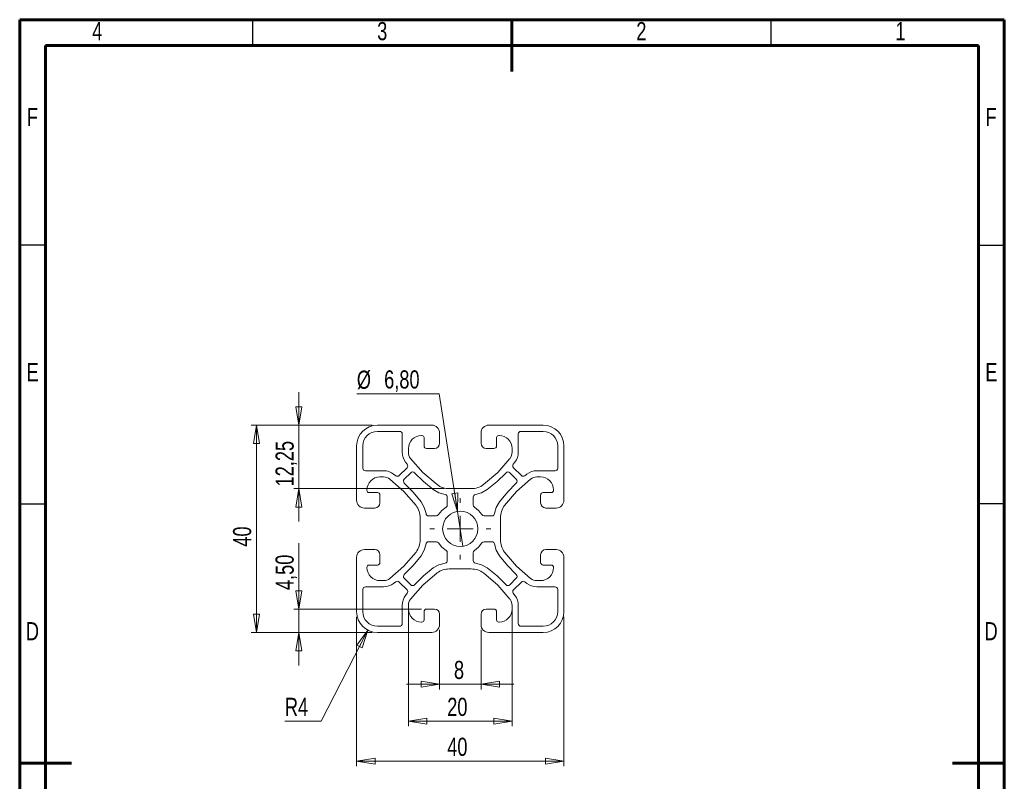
# Model space of a CAD drawing. Header units: millimetres. Extents: x 15 to 206, y 2 to 292.
# Tile 2 of 2: x 15 to 205, y 145 to 292. Entities that reach past the tile are written whole.
import ezdxf

# ---------------------------------------------------------------- set-up
doc = ezdxf.new("R2010")
doc.units = ezdxf.units.MM
doc.styles.add('SLDTEXTSTYLE0', font='TXT', dxfattribs={"width": 0.75})
doc.dimstyles.new('SLDDIMSTYLE0', dxfattribs={"dimtxt": 3.5, "dimasz": 3.556, "dimexe": 0, "dimexo": 0.0625, "dimgap": 0.875, "dimtad": 1, "dimrnd": 1e-09, "dimzin": 12, "dimdsep": 46, "dimtxsty": 'SLDTEXTSTYLE0', "dimblk1": 'CLOSED', "dimblk2": 'CLOSED', "dimsah": 1, "dimcen": 0.09, "dimadec": 0, "dimazin": 3, "dimtfac": 1, "dimtmove": 0, "dimatfit": 0, "dimldrblk": 'CLOSED', "dimfxl": 1, "dimfrac": 2, "dimtolj": 1, "dimtzin": 12, "dimarcsym": 0})
doc.dimstyles.new('SLDDIMSTYLE1', dxfattribs={"dimtxt": 3.5, "dimasz": 3.556, "dimexe": 0, "dimexo": 0.0625, "dimgap": 0.875, "dimtad": 1, "dimrnd": 1e-09, "dimzin": 12, "dimdsep": 46, "dimtxsty": 'SLDTEXTSTYLE0', "dimblk1": 'CLOSED', "dimblk2": 'CLOSED', "dimsah": 1, "dimcen": 0.09, "dimadec": 0, "dimazin": 3, "dimtfac": 1, "dimtofl": 0, "dimtmove": 0, "dimatfit": 3, "dimldrblk": 'CLOSED', "dimfxl": 1, "dimfrac": 2, "dimtolj": 1, "dimtzin": 12, "dimarcsym": 0})
doc.dimstyles.new('SLDDIMSTYLE2', dxfattribs={"dimtxt": 3.5, "dimasz": 3.556, "dimexe": 0, "dimexo": 0.0625, "dimgap": 0.875, "dimtad": 0, "dimtih": 1, "dimtoh": 1, "dimrnd": 1e-09, "dimzin": 12, "dimdsep": 46, "dimtxsty": 'SLDTEXTSTYLE0', "dimblk1": 'NONE', "dimblk2": 'CLOSED', "dimsah": 1, "dimcen": 0, "dimadec": 0, "dimazin": 3, "dimtfac": 1, "dimtmove": 0, "dimatfit": 3, "dimldrblk": 'NONE', "dimfxl": 1, "dimfrac": 2, "dimtolj": 1, "dimtzin": 12, "dimarcsym": 0})
doc.dimstyles.new('SLDDIMSTYLE3', dxfattribs={"dimtxt": 3.5, "dimasz": 3.556, "dimexe": 0, "dimexo": 0.0625, "dimgap": 0.875, "dimtad": 0, "dimtih": 1, "dimtoh": 1, "dimrnd": 1e-09, "dimzin": 12, "dimdsep": 46, "dimtxsty": 'SLDTEXTSTYLE0', "dimblk1": 'CLOSED', "dimblk2": 'CLOSED', "dimsah": 1, "dimcen": 0, "dimadec": 0, "dimazin": 3, "dimtfac": 1, "dimtofl": 0, "dimtmove": 0, "dimatfit": 3, "dimldrblk": 'CLOSED', "dimfxl": 1, "dimfrac": 2, "dimtolj": 1, "dimtzin": 12, "dimarcsym": 0})

# ---------------------------------------------------------------- blocks, each defined once
blk = doc.blocks.new('_CLOSED')
at = {"color": 0, "linetype": 'ByBlock', "lineweight": -2}
for p, q in [((-1, 0.166667), (0, 0)), ((-1, 0.166667), (-1, -0.166667)), ((0, 0), (-1, -0.166667)), ((0, 0), (-1, 0))]:
    blk.add_line(p, q, dxfattribs=at)
blk = doc.blocks.new('_D')
at = {"color": 7, "linetype": 'Continuous', "lineweight": 0}
for p, q in [((96.02, 174.24), (96.02, 162.74)), ((104.02, 174.24), (104.02, 162.74)), ((96.02, 163.74), (89.67, 163.74)), ((96.02, 163.74), (104.02, 163.74)), ((104.02, 163.74), (110.37, 163.74))]:
    blk.add_line(p, q, dxfattribs=at)
at = {"color": 7, "linetype": 'Continuous', "lineweight": 0, "xscale": 3.556, "yscale": 3.556}
for p, rotation in [((96.02, 163.74, -500), 360), ((104.02, 163.74, -500), 180)]:
    blk.add_blockref('_CLOSED', p, dxfattribs=dict(at, rotation=rotation))
at = {"color": 7, "linetype": 'Continuous', "lineweight": 0, "insert": (98.8, 168.26), "char_height": 3.5, "attachment_point": 1, "style": 'SLDTEXTSTYLE0'}
blk.add_mtext('8', dxfattribs=at)
blk = doc.blocks.new('_D_1')
at = {"color": 7, "linetype": 'Continuous', "lineweight": 0}
for p, q in [((90.02, 177.96), (90.02, 155.62)), ((110.02, 177.96), (110.02, 155.62)), ((90.02, 156.62), (110.02, 156.62))]:
    blk.add_line(p, q, dxfattribs=at)
at = {"color": 7, "linetype": 'Continuous', "lineweight": 0, "xscale": 3.556, "yscale": 3.556}
for p, rotation in [((90.02, 156.62, -500), 180), ((110.02, 156.62, -500), 360)]:
    blk.add_blockref('_CLOSED', p, dxfattribs=dict(at, rotation=rotation))
at = {"color": 7, "linetype": 'Continuous', "lineweight": 0, "insert": (97.5, 161.13), "char_height": 3.5, "attachment_point": 1, "style": 'SLDTEXTSTYLE0'}
blk.add_mtext('20', dxfattribs=at)
blk = doc.blocks.new('_D_2')
at = {"color": 7, "linetype": 'Continuous', "lineweight": 0}
for p, q in [((80.02, 176.74), (80.02, 147.91)), ((120.02, 176.74), (120.02, 147.91)), ((80.02, 148.91), (120.02, 148.91))]:
    blk.add_line(p, q, dxfattribs=at)
at = {"color": 7, "linetype": 'Continuous', "lineweight": 0, "xscale": 3.556, "yscale": 3.556, "rotation": 180}
blk.add_blockref('_CLOSED', (80.02, 148.91, -500), dxfattribs=at)
at = {"color": 7, "linetype": 'Continuous', "lineweight": 0, "xscale": 3.556, "yscale": 3.556}
blk.add_blockref('_CLOSED', (120.02, 148.91, -500), dxfattribs=at)
at = {"color": 7, "linetype": 'Continuous', "lineweight": 0, "insert": (97.5, 153.42), "char_height": 3.5, "attachment_point": 1, "style": 'SLDTEXTSTYLE0'}
blk.add_mtext('40', dxfattribs=at)
blk = doc.blocks.new('_D_3')
at = {"color": 7, "linetype": 'Continuous', "lineweight": 0}
for p, q in [((68.88, 213.74), (68.88, 220.09)), ((83.02, 213.74), (67.88, 213.74)), ((68.88, 213.74), (68.88, 201.49)), ((96.9, 201.49), (67.88, 201.49)), ((68.88, 201.49), (68.88, 195.14))]:
    blk.add_line(p, q, dxfattribs=at)
at = {"color": 7, "linetype": 'Continuous', "lineweight": 0, "xscale": 3.556, "yscale": 3.556}
for p, rotation in [((68.88, 213.74, -500), 270), ((68.88, 201.49, -500), 90)]:
    blk.add_blockref('_CLOSED', p, dxfattribs=dict(at, rotation=rotation))
at = {"color": 7, "linetype": 'Continuous', "lineweight": 0, "insert": (64.37, 201.92), "char_height": 3.5, "attachment_point": 1, "rotation": 90, "style": 'SLDTEXTSTYLE0'}
blk.add_mtext('12,25', dxfattribs=at)
blk = doc.blocks.new('_D_4')
at = {"color": 7, "linetype": 'Continuous', "lineweight": 0}
for p, q in [((68.88, 178.24), (68.88, 190.97)), ((92.52, 178.24), (67.88, 178.24)), ((68.88, 173.74), (68.88, 178.24)), ((83.02, 173.74), (67.88, 173.74)), ((68.88, 173.74), (68.88, 167.39))]:
    blk.add_line(p, q, dxfattribs=at)
at = {"color": 7, "linetype": 'Continuous', "lineweight": 0, "xscale": 3.556, "yscale": 3.556}
for p, rotation in [((68.88, 178.24, -500), 270), ((68.88, 173.74, -500), 90)]:
    blk.add_blockref('_CLOSED', p, dxfattribs=dict(at, rotation=rotation))
at = {"color": 7, "linetype": 'Continuous', "lineweight": 0, "insert": (64.37, 181.92), "char_height": 3.5, "attachment_point": 1, "rotation": 90, "style": 'SLDTEXTSTYLE0'}
blk.add_mtext('4,50', dxfattribs=at)
blk = doc.blocks.new('_D_5')
at = {"color": 7, "linetype": 'Continuous', "lineweight": 0}
for p, q in [((83.02, 213.74), (59.69, 213.74)), ((60.69, 213.74), (60.69, 173.74)), ((83.02, 173.74), (59.69, 173.74))]:
    blk.add_line(p, q, dxfattribs=at)
at = {"color": 7, "linetype": 'Continuous', "lineweight": 0, "xscale": 3.556, "yscale": 3.556}
for p, rotation in [((60.69, 213.74, -500), 90), ((60.69, 173.74, -500), 270)]:
    blk.add_blockref('_CLOSED', p, dxfattribs=dict(at, rotation=rotation))
at = {"color": 7, "linetype": 'Continuous', "lineweight": 0, "insert": (56.17, 190.29), "char_height": 3.5, "attachment_point": 1, "rotation": 90, "style": 'SLDTEXTSTYLE0'}
blk.add_mtext('40', dxfattribs=at)
blk = doc.blocks.new('_D_6')
at = {"color": 7, "linetype": 'Continuous', "lineweight": 0}
for p, q in [((95.97, 219.76), (80.06, 219.76)), ((99.5, 197.1), (95.97, 219.76)), ((100.54, 190.38), (99.5, 197.1))]:
    blk.add_line(p, q, dxfattribs=at)
at = {"color": 7, "linetype": 'Continuous', "lineweight": 0, "xscale": 3.556, "yscale": 3.556, "rotation": 278.8392095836}
blk.add_blockref('_CLOSED', (99.5, 197.1, -500), dxfattribs=at)
at = {"color": 7, "linetype": 'Continuous', "lineweight": 0, "char_height": 3.5, "attachment_point": 1, "style": 'SLDTEXTSTYLE0'}
for s, insert in [('%%c', (80.06, 224.27)), ('6,80', (85.33, 224.32))]:
    blk.add_mtext(s, dxfattribs=dict(at, insert=insert))
blk = doc.blocks.new('_NONE')
blk = doc.blocks.new('_D_7')
at = {"color": 7, "linetype": 'Continuous', "lineweight": 0}
for p, q in [((82.19, 174.19), (73.18, 156.62)), ((73.18, 156.62), (66.17, 156.62))]:
    blk.add_line(p, q, dxfattribs=at)
at = {"color": 7, "linetype": 'Continuous', "lineweight": 0, "xscale": 3.556, "yscale": 3.556, "rotation": 62.8304169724}
blk.add_blockref('_CLOSED', (82.19, 174.19, -500), dxfattribs=at)
at = {"color": 7, "linetype": 'Continuous', "lineweight": 0, "insert": (66.17, 161.13), "char_height": 3.5, "attachment_point": 1, "style": 'SLDTEXTSTYLE0'}
blk.add_mtext('R4', dxfattribs=at)
blk = doc.blocks.new('SW_CENTERMARKSYMBOL_0')
at = {"color": 0, "linetype": 'Continuous', "lineweight": 0}
for p, q in [((0, 5), (0, 5.9)), ((0, 0), (0, 2.5)), ((-5, 0), (-5.9, 0)), ((0, 0), (-2.5, 0)), ((0, 0), (0, -2.5)), ((0, 0), (2.5, 0)), ((5, 0), (5.9, 0)), ((0, -5), (0, -5.9))]:
    blk.add_line(p, q, dxfattribs=at)
blk = doc.blocks.new('SW_CENTERMARKSYMBOL_1')
at = {"color": 0, "linetype": 'Continuous', "lineweight": 0}
for p, q in [((0, 5), (0, 5.9)), ((0, 0), (0, 2.5)), ((-5, 0), (-5.9, 0)), ((0, 0), (-2.5, 0)), ((0, 0), (0, -2.5)), ((0, 0), (2.5, 0)), ((5, 0), (5.9, 0)), ((0, -5), (0, -5.9))]:
    blk.add_line(p, q, dxfattribs=at)

msp = doc.modelspace()

# ---------------------------------------------------------------- linework, layer by layer
at = {"color": 7, "linetype": 'Continuous', "lineweight": 60}
for p, q in [((205, 292), (15, 292)), ((15, 292), (15, 5)), ((110, 282), (110, 292)), ((205, 5), (205, 292)), ((20, 287), (200, 287)), ((20, 10), (20, 287)), ((200, 287), (200, 10)), ((15, 148.5), (25, 148.5)), ((195, 148.5), (205, 148.5))]:
    msp.add_line(p, q, dxfattribs=at)
at = {"color": 7, "linetype": 'Continuous', "lineweight": 30}
for p, q in [((60, 287), (60, 292)), ((160, 287), (160, 292)), ((20, 248.5), (15, 248.5)), ((200, 248.5), (205, 248.5)), ((20, 198.5), (15, 198.5)), ((200, 198.651), (205, 198.651))]:
    msp.add_line(p, q, dxfattribs=at)
at = {"color": 7, "linetype": 'Continuous', "lineweight": 15}
for p, q in [((94.519, 213.744), (84.019, 213.744)), ((116.019, 213.744), (105.519, 213.744)), ((88.319, 212.544), (84.019, 212.544)), ((88.819, 208.528), (88.819, 212.044)), ((92.519, 211.744), (92.609, 211.744)), ((93.019, 211.334), (93.019, 209.744)), ((96.019, 210.244), (96.019, 212.244)), ((104.019, 212.244), (104.019, 210.244)), ((107.019, 209.744), (107.019, 211.334)), ((107.429, 211.744), (107.519, 211.744)), ((111.219, 212.044), (111.219, 208.528)), ((116.019, 212.544), (111.719, 212.544)), ((80.019, 209.744), (80.019, 199.244)), ((81.219, 209.744), (81.219, 205.444)), ((90.019, 208.528), (90.019, 209.244)), ((93.519, 209.244), (95.019, 209.244)), ((105.019, 209.244), (106.519, 209.244)), ((110.019, 209.244), (110.019, 208.528)), ((118.819, 205.444), (118.819, 209.744)), ((120.019, 199.244), (120.019, 209.744)), ((92.794, 204.614), (90.423, 207.322)), ((109.614, 207.322), (107.244, 204.614)), ((88.235, 204.022), (89.741, 205.528)), ((89.78, 206.191), (89.466, 206.599)), ((110.572, 206.599), (110.257, 206.191)), ((110.297, 205.528), (111.803, 204.022)), ((81.719, 204.944), (85.235, 204.944)), ((84.519, 203.744), (85.235, 203.744)), ((86.441, 203.34), (89.149, 200.969)), ((87.164, 204.297), (87.572, 203.983)), ((90.469, 204.559), (89.204, 203.294)), ((92.927, 202.843), (91.189, 204.546)), ((95.529, 202.275), (92.794, 204.614)), ((107.244, 204.614), (104.509, 202.275)), ((108.849, 204.546), (107.11, 202.843)), ((110.834, 203.294), (109.569, 204.559)), ((110.889, 200.969), (113.597, 203.34)), ((112.465, 203.983), (112.873, 204.297)), ((114.802, 204.944), (118.319, 204.944)), ((114.802, 203.744), (115.519, 203.744)), ((89.217, 202.575), (90.92, 200.836)), ((94.817, 201.31), (92.927, 202.843)), ((102.134, 201.494), (97.903, 201.494)), ((107.11, 202.843), (105.221, 201.31)), ((109.118, 200.836), (110.821, 202.575)), ((82.019, 201.154), (82.019, 201.244)), ((84.019, 200.744), (82.429, 200.744)), ((84.519, 198.744), (84.519, 200.244)), ((89.149, 200.969), (91.488, 198.234)), ((90.92, 200.836), (92.454, 198.947)), ((95.899, 200.696), (94.817, 201.31)), ((97.096, 200.357), (95.899, 200.696)), ((97.519, 198.354), (97.519, 199.863)), ((102.519, 199.863), (102.519, 198.354)), ((104.139, 200.696), (102.941, 200.357)), ((105.221, 201.31), (104.139, 200.696)), ((107.584, 198.947), (109.118, 200.836)), ((108.55, 198.234), (110.889, 200.969)), ((115.519, 200.244), (115.519, 198.744)), ((117.609, 200.744), (116.019, 200.744)), ((118.019, 201.244), (118.019, 201.154)), ((81.519, 197.744), (83.519, 197.744)), ((92.454, 198.947), (93.067, 197.864)), ((93.067, 197.864), (93.406, 196.667)), ((96.483, 197.28), (97.292, 197.935)), ((102.746, 197.935), (103.554, 197.28)), ((106.632, 196.667), (106.971, 197.864)), ((106.971, 197.864), (107.584, 198.947)), ((116.519, 197.744), (118.519, 197.744)), ((92.269, 195.86), (92.269, 191.629)), ((93.9, 196.244), (95.409, 196.244)), ((95.828, 196.472), (96.483, 197.28)), ((103.554, 197.28), (104.21, 196.472)), ((104.629, 196.244), (106.138, 196.244)), ((107.769, 191.629), (107.769, 195.86)), ((93.406, 190.822), (93.067, 189.625)), ((95.409, 191.244), (93.9, 191.244)), ((96.483, 190.209), (95.828, 191.017)), ((97.292, 189.554), (96.483, 190.209)), ((103.554, 190.209), (102.746, 189.554)), ((104.21, 191.017), (103.554, 190.209)), ((106.138, 191.244), (104.629, 191.244)), ((106.971, 189.625), (106.632, 190.822)), ((80.019, 188.244), (80.019, 177.744)), ((83.519, 189.744), (81.519, 189.744)), ((84.519, 187.244), (84.519, 188.744)), ((91.488, 189.254), (89.149, 186.519)), ((92.454, 188.542), (90.92, 186.653)), ((93.067, 189.625), (92.454, 188.542)), ((97.519, 187.625), (97.519, 189.135)), ((102.519, 189.135), (102.519, 187.625)), ((107.584, 188.542), (106.971, 189.625)), ((109.118, 186.653), (107.584, 188.542)), ((110.889, 186.519), (108.55, 189.254)), ((115.519, 188.744), (115.519, 187.244)), ((118.519, 189.744), (116.519, 189.744)), ((120.019, 177.744), (120.019, 188.244)), ((82.019, 186.244), (82.019, 186.334)), ((82.429, 186.744), (84.019, 186.744)), ((89.149, 186.519), (86.441, 184.149)), ((90.92, 186.653), (89.217, 184.914)), ((94.817, 186.179), (95.899, 186.793)), ((95.899, 186.793), (97.096, 187.131)), ((102.941, 187.131), (104.139, 186.793)), ((104.139, 186.793), (105.221, 186.179)), ((110.821, 184.914), (109.118, 186.653)), ((113.597, 184.149), (110.889, 186.519)), ((116.019, 186.744), (117.609, 186.744)), ((118.019, 186.334), (118.019, 186.244)), ((91.189, 182.942), (92.927, 184.645)), ((92.794, 182.874), (95.529, 185.213)), ((92.927, 184.645), (94.817, 186.179)), ((97.903, 185.994), (102.134, 185.994)), ((104.509, 185.213), (107.244, 182.874)), ((105.221, 186.179), (107.11, 184.645)), ((107.11, 184.645), (108.849, 182.942)), ((85.235, 182.544), (81.719, 182.544)), ((85.235, 183.744), (84.519, 183.744)), ((87.572, 183.506), (87.164, 183.191)), ((89.741, 181.96), (88.235, 183.466)), ((89.204, 184.194), (90.469, 182.929)), ((90.423, 180.166), (92.794, 182.874)), ((107.244, 182.874), (109.614, 180.166)), ((109.569, 182.929), (110.834, 184.194)), ((111.803, 183.466), (110.297, 181.96)), ((112.873, 183.191), (112.465, 183.506)), ((115.519, 183.744), (114.802, 183.744)), ((118.319, 182.544), (114.802, 182.544)), ((81.219, 182.044), (81.219, 177.744)), ((89.466, 180.89), (89.78, 181.298)), ((110.257, 181.298), (110.572, 180.89)), ((118.819, 177.744), (118.819, 182.044)), ((88.819, 175.444), (88.819, 178.961)), ((90.019, 178.244), (90.019, 178.961)), ((110.019, 178.961), (110.019, 178.244)), ((111.219, 178.961), (111.219, 175.444)), ((93.019, 177.744), (93.019, 176.154)), ((95.019, 178.244), (93.519, 178.244)), ((96.019, 175.244), (96.019, 177.244)), ((104.019, 177.244), (104.019, 175.244)), ((106.519, 178.244), (105.019, 178.244)), ((107.019, 176.154), (107.019, 177.744)), ((84.019, 174.944), (88.319, 174.944)), ((92.609, 175.744), (92.519, 175.744)), ((107.519, 175.744), (107.429, 175.744)), ((111.719, 174.944), (116.019, 174.944)), ((84.019, 173.744), (94.519, 173.744)), ((105.519, 173.744), (116.019, 173.744))]:
    msp.add_line(p, q, dxfattribs=at)
msp.add_circle((100.019, 193.744), 3.4, dxfattribs=at)
for centre, radius, start, end in [((84.019, 209.744), 4, 90, 180), ((94.519, 212.244), 1.5, 0, 90), ((105.519, 212.244), 1.5, 90, 180), ((116.019, 209.744), 4, 0, 90), ((84.019, 209.744), 2.8, 90, 180), ((88.319, 212.044), 0.5, 0, 90), ((92.519, 209.244), 2.5, 90, 180), ((92.609, 211.334), 0.41, 0, 90), ((107.429, 211.334), 0.41, 90, 180), ((107.519, 209.244), 2.5, 0, 90), ((111.719, 212.044), 0.5, 90, 180), ((116.019, 209.744), 2.8, 0, 90), ((93.519, 209.744), 0.5, 180, 270), ((95.019, 210.244), 1, 270, 0), ((105.019, 210.244), 1, 180, 270), ((106.519, 209.744), 0.5, 270, 0), ((92.019, 208.528), 3.2, 180, 217.07699), ((92.019, 208.528), 2, 180, 217.07699), ((108.019, 208.528), 2, 322.92301, 0), ((108.019, 208.528), 3.2, 322.92301, 0), ((81.719, 205.444), 0.5, 180, 270), ((89.387, 205.882), 0.5, 315, 38.20311), ((110.65, 205.882), 0.5, 141.79689, 225), ((118.319, 205.444), 0.5, 270, 360), ((84.519, 201.244), 2.5, 90, 180), ((85.235, 201.744), 3.2, 52.92301, 90), ((85.235, 201.744), 2, 52.92301, 90), ((87.881, 204.376), 0.5, 231.79689, 315), ((90.823, 204.206), 0.5, 42.9396, 135), ((109.215, 204.206), 0.5, 45, 137.0604), ((112.156, 204.376), 0.5, 225, 308.20311), ((114.802, 201.744), 3.2, 90, 127.07699), ((114.802, 201.744), 2, 90, 127.07699), ((115.519, 201.244), 2.5, 0, 90), ((89.558, 202.941), 0.5, 135, 227.0604), ((97.903, 205.494), 4, 233.58727, 270), ((102.134, 205.494), 4, 270, 306.41273), ((110.48, 202.941), 0.5, 312.9396, 45), ((82.429, 201.154), 0.41, 180, 270), ((84.019, 200.244), 0.5, 0, 90), ((97.019, 199.863), 0.5, 0, 81.07356), ((103.019, 199.863), 0.5, 98.92644, 180), ((116.019, 200.244), 0.5, 90, 180), ((117.609, 201.154), 0.41, 270, 0), ((81.519, 199.244), 1.5, 180, 270), ((83.519, 198.744), 1, 270, 0), ((88.269, 195.86), 4, 0, 36.41273), ((97.019, 198.354), 0.5, 303.05573, 0), ((103.019, 198.354), 0.5, 180, 236.94427), ((111.769, 195.86), 4, 143.58727, 180), ((116.519, 198.744), 1, 180, 270), ((118.519, 199.244), 1.5, 270, 0), ((93.9, 196.744), 0.5, 188.92644, 270), ((95.409, 196.744), 0.5, 270, 326.94427), ((104.629, 196.744), 0.5, 213.05573, 270), ((106.138, 196.744), 0.5, 270, 351.07356), ((88.269, 191.629), 4, 323.58727, 360), ((93.9, 190.744), 0.5, 90, 171.07356), ((95.409, 190.744), 0.5, 33.05573, 90), ((104.629, 190.744), 0.5, 90, 146.94427), ((106.138, 190.744), 0.5, 8.92644, 90), ((111.769, 191.629), 4, 180, 216.41273), ((81.519, 188.244), 1.5, 90, 180), ((83.519, 188.744), 1, 0, 90), ((97.019, 189.135), 0.5, 0, 56.94427), ((103.019, 189.135), 0.5, 123.05573, 180), ((116.519, 188.744), 1, 90, 180), ((118.519, 188.244), 1.5, 0, 90), ((82.429, 186.334), 0.41, 90, 180), ((84.519, 186.244), 2.5, 180, 270), ((84.019, 187.244), 0.5, 270, 0), ((97.019, 187.625), 0.5, 278.92644, 0), ((103.019, 187.625), 0.5, 180, 261.07356), ((116.019, 187.244), 0.5, 180, 270), ((115.519, 186.244), 2.5, 270, 0), ((117.609, 186.334), 0.41, 0, 90), ((89.558, 184.548), 0.5, 132.9396, 225), ((97.903, 181.994), 4, 90, 126.41273), ((102.134, 181.994), 4, 53.58727, 90), ((110.48, 184.548), 0.5, 315, 47.0604), ((81.719, 182.044), 0.5, 90, 180), ((85.235, 185.744), 2, 270, 307.07699), ((85.235, 185.744), 3.2, 270, 307.07699), ((87.881, 183.113), 0.5, 45, 128.20311), ((90.823, 183.283), 0.5, 225, 317.0604), ((109.215, 183.283), 0.5, 222.9396, 315), ((112.156, 183.113), 0.5, 51.79689, 135), ((114.802, 185.744), 3.2, 232.92301, 270), ((114.802, 185.744), 2, 232.92301, 270), ((118.319, 182.044), 0.5, 0, 90), ((92.019, 178.961), 3.2, 142.92301, 180), ((89.387, 181.607), 0.5, 321.79689, 45), ((110.65, 181.607), 0.5, 135, 218.20311), ((108.019, 178.961), 3.2, 0, 37.07699), ((92.019, 178.961), 2, 142.92301, 180), ((108.019, 178.961), 2, 0, 37.07699), ((84.019, 177.744), 4, 180, 270), ((84.019, 177.744), 2.8, 180, 270), ((92.519, 178.244), 2.5, 180, 270), ((93.519, 177.744), 0.5, 90, 180), ((95.019, 177.244), 1, 0, 90), ((105.019, 177.244), 1, 90, 180), ((106.519, 177.744), 0.5, 0, 90), ((107.519, 178.244), 2.5, 270, 0), ((116.019, 177.744), 2.8, 270, 0), ((116.019, 177.744), 4, 270, 0), ((88.319, 175.444), 0.5, 270, 0), ((92.609, 176.154), 0.41, 270, 0), ((94.519, 175.244), 1.5, 270, 0), ((105.519, 175.244), 1.5, 180, 270), ((107.429, 176.154), 0.41, 180, 270), ((111.719, 175.444), 0.5, 180, 270)]:
    msp.add_arc(centre, radius, start, end, dxfattribs=at)

# ---------------------------------------------------------------- block references
at = {"color": 7, "linetype": 'Continuous', "lineweight": 0}
for name in ['SW_CENTERMARKSYMBOL_0', 'SW_CENTERMARKSYMBOL_1']:
    msp.add_blockref(name, (100.019, 193.744), dxfattribs=at)

# ---------------------------------------------------------------- texts
at = {"color": 7, "linetype": 'Continuous', "lineweight": 0, "char_height": 3.5, "attachment_point": 2, "style": 'SLDTEXTSTYLE0'}
for s, insert in [('4', (29.965, 291.541)), ('3', (84.965, 291.541)), ('2', (134.965, 291.541)), ('1', (184.965, 291.541)), ('F', (17.464, 274.982)), ('F', (202.464, 274.982)), ('E', (17.506, 225.732)), ('E', (202.506, 225.732)), ('D', (17.46, 175.732)), ('D', (202.46, 175.732))]:
    msp.add_mtext(s, dxfattribs=dict(at, insert=insert))

# ---------------------------------------------------------------- dimensions: what is measured, and where the dimension line sits
at = {"color": 7, "linetype": 'Continuous', "lineweight": 0}
dim = msp.add_diameter_dim_2p(p1=(100.541, 190.385), p2=(99.496, 197.104), dimstyle='SLDDIMSTYLE2', dxfattribs=at)
dim.commit()
dim.dimension.update_dxf_attribs({"geometry": '_D_6', "text_midpoint": (87.221, 222.561), "dimtype": 163})
for base, p1, p2, dimstyle, picture, middle in [((68.877, 201.494), (84.019, 213.744), (97.903, 201.494), 'SLDDIMSTYLE0', '_D_3', (68.877, 207.741)), ((60.686, 173.744), (84.019, 213.744), (84.019, 173.744), 'SLDDIMSTYLE1', '_D_5', (60.686, 192.879)), ((68.877, 178.244), (84.019, 173.744), (93.519, 178.244), 'SLDDIMSTYLE0', '_D_4', (68.877, 186.447))]:
    dim = msp.add_linear_dim(base=base, p1=p1, p2=p2, angle=90, dimstyle=dimstyle, dxfattribs=at)
    dim.commit()
    dim.dimension.update_dxf_attribs({"geometry": picture, "text_midpoint": middle, "dimtype": 160})
for base, p1, p2, dimstyle, picture, middle in [((110.019, 156.617), (90.019, 178.961), (110.019, 178.961), 'SLDDIMSTYLE1', '_D_1', (100.089, 156.617)), ((120.019, 148.908), (80.019, 177.744), (120.019, 177.744), 'SLDDIMSTYLE1', '_D_2', (100.089, 148.908)), ((104.019, 163.744), (96.019, 175.244), (104.019, 175.244), 'SLDDIMSTYLE0', '_D', (100.089, 163.744))]:
    dim = msp.add_linear_dim(base=base, p1=p1, p2=p2, dimstyle=dimstyle, dxfattribs=at)
    dim.commit()
    dim.dimension.update_dxf_attribs({"geometry": picture, "text_midpoint": middle, "dimtype": 160})
dim = msp.add_radius_dim(center=(84.019, 177.744), mpoint=(82.192, 174.186), dimstyle='SLDDIMSTYLE3', dxfattribs=at)
dim.commit()
dim.dimension.update_dxf_attribs({"geometry": '_D_7', "text_midpoint": (68.877, 159.395), "dimtype": 164})

doc.saveas('drawing.dxf')
